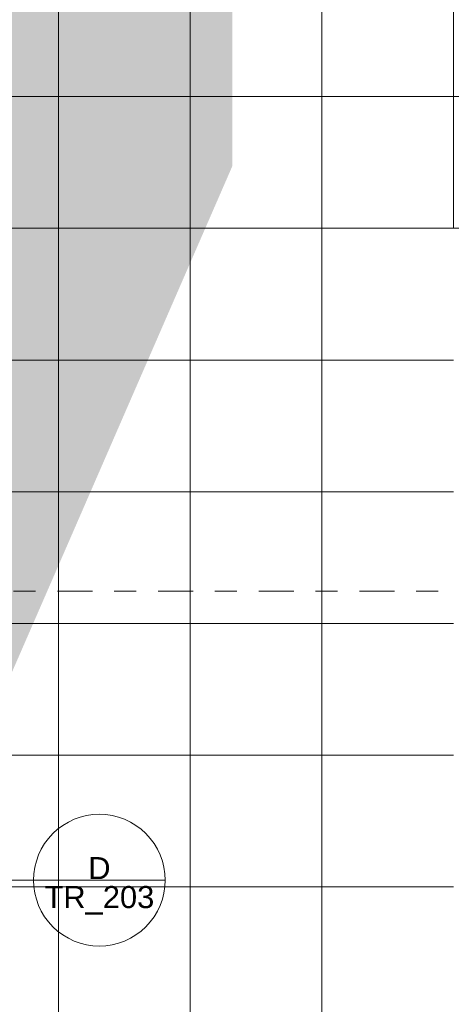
# Model space of a CAD drawing. Header units: metres. Extents: x -180 to 4, y -47 to 4.
# Tile 185 of 256: x -71.58 to -69.61, y -33.08 to -28.59. Entities that reach past the tile are written whole.
import ezdxf

# ---------------------------------------------------------------- set-up
doc = ezdxf.new("R2010")
doc.units = ezdxf.units.M
doc.header["$LTSCALE"] = 0.05
doc.header["$PDMODE"] = 1
doc.header["$PDSIZE"] = -2
doc.linetypes.add('Linienart-53', pattern=[5.291531, 3.175, -1.058062, 0.352704, -0.705764])
for name, color, linetype, lineweight, true_color in [('30 -35 Decken- 11 Bodendurchbruch', 7, 'Continuous', 15, 0x599559), ('30 -36 Dächer- 3 Dachbeläge', 7, 'Continuous', 15, 0x9999ff), ('30 -36 Dächer- 4 Dachbekleidungen', 7, 'Continuous', 9, 0xccccff), ('70 -72 Beschriftung- 7 Detailverweise', 7, 'Continuous', 9, 0x00dd00)]:
    doc.layers.add(name, color=color, linetype=linetype, lineweight=lineweight, true_color=true_color)
for name, color, linetype, lineweight in [('60- 61 allgemeine Ausstattung- 4 Terrassen', 7, 'Continuous', 9), ('70 -71 Achsen- 1 Gebäudeachsen', 7, 'Linienart-53', 18), ('Keine', 7, 'Continuous', 9)]:
    doc.layers.add(name, color=color, linetype=linetype, lineweight=lineweight)
doc.styles.add('Arial', font='arial.ttf')

# ---------------------------------------------------------------- blocks, each defined once
blk = doc.blocks.new('Gruppe-365')
at = {"color": 255, "lineweight": 9}
blk.add_wipeout([(-29.2882, -0.277), (-29.2882, -0.732), (-33.136, -0.732), (-33.136, -11.472), (-29.2882, -11.472), (-29.2882, -25.8641), (-49.636, -25.8641), (-49.636, -30.912), (-29.2882, -30.912), (-29.2882, -31.367), (-50.091, -31.367), (-50.091, -20.117), (-74.501, -20.117), (-74.501, -31.367), (-74.6216, -31.367), (-74.6216, -13.7471), (-51.971, -13.7471), (-51.971, -10.572), (-50.206, -10.572), (-50.206, -8.842), (-51.131, -8.842), (-51.131, -6.592), (-50.206, -6.592), (-50.206, -0.732), (-74.6216, -0.732), (-74.6216, -0.277), (-49.751, -0.277), (-49.751, -11.527), (-33.591, -11.527), (-33.591, -0.277)], dxfattribs=at).dxf.layer = '30 -36 Dächer- 3 Dachbeläge'
blk = doc.blocks.new('Gruppe-1384')
at = {"layer": '60- 61 allgemeine Ausstattung- 4 Terrassen', "linetype": 'Continuous', "lineweight": 0, "transparency": 33554470}
blk.add_hatch(color=7, dxfattribs=at).paths.add_polyline_path([(-70.18586803, -23.19363476), (-70.18586803, -20.54404198), (-71.62099996, -20.54404198), (-71.62099996, -31.58904198), (-70.60684054, -29.2611696), (-70.60684054, -26.01695237)])
at = {"layer": '60- 61 allgemeine Ausstattung- 4 Terrassen', "linetype": 'Continuous', "lineweight": 9, "transparency": 33554534}
h = blk.add_hatch(dxfattribs=at)
h.set_pattern_fill('Platte 60_60 SRF-2', style=0, pattern_type=2)
h.set_pattern_definition([(90, (-69.5985, -37.34404), (-0.6, 7e-17), []), (0, (-69.5985, -37.34404), (0, 0.6), [])])
h.paths.add_polyline_path([(-71.62099996, -31.58904198), (-73.54099996, -31.58904198), (-73.54099996, -27.91704198), (-74.07399996, -27.91704198), (-74.07399996, -31.79405198), (-74.92599996, -31.79405198), (-74.92599996, -37.35704198), (-75.37999996, -37.35704198), (-75.37999996, -39.23704198), (-74.92599996, -39.23704198), (-74.92599996, -39.70204198), (-49.66599996, -39.70204198), (-49.66599996, -31.79405198), (-50.5179853, -31.79405198), (-50.5179853, -27.95704198), (-69.22599996, -27.95704198), (-69.22599996, -27.69210308), (-71.62099996, -27.69454198)])
h.paths.add_polyline_path([(-69.59849996, -37.34404198), (-69.59849996, -29.54404198), (-63.59849996, -29.54404198), (-63.59849996, -37.34404198)])
at = {"color": 255}
blk.add_wipeout([(-74.92599996, -39.70204198), (-49.66599996, -39.70204198), (-49.66599996, -31.61704198), (-49.70599996, -31.61704198), (-49.70599996, -39.66204198), (-74.88599996, -39.66204198), (-74.88599909, -39.19704198), (-75.38036142, -39.19704198), (-75.38036142, -39.23704198), (-74.92599996, -39.23704198)], dxfattribs=at).dxf.layer = '30 -36 Dächer- 4 Dachbekleidungen'
blk.add_wipeout([(-75.07599996, -39.85204198), (-49.51599996, -39.85204198), (-49.51599996, -31.61704198), (-49.60599996, -31.61704198), (-49.60599996, -39.76204198), (-74.98599996, -39.76204198), (-74.98599996, -39.29704198), (-75.06099996, -39.29704198), (-75.06099996, -39.29704198), (-75.3803623, -39.29704198), (-75.3803623, -39.38704198), (-75.07599996, -39.38704198)], dxfattribs=at).dxf.layer = '30 -36 Dächer- 4 Dachbekleidungen'
at = {"layer": '70 -72 Beschriftung- 7 Detailverweise', "transparency": 33554687}
blk.add_line((-71.84733221, -32.5126945), (-71.21233221, -32.5126945), dxfattribs=at)
at = {"layer": '70 -72 Beschriftung- 7 Detailverweise'}
blk.add_line((-70.91233221, -32.5126945), (-71.51233221, -32.5126945), dxfattribs=at)
at = {"layer": '70 -72 Beschriftung- 7 Detailverweise', "flags": 128}
blk.add_lwpolyline([(-70.91233221, -32.5126945), (-70.9137768, -32.54209964), (-70.91809663, -32.5712216), (-70.92525011, -32.5997799), (-70.93516836, -32.62749953), (-70.94775584, -32.65411352), (-70.96289133, -32.67936557), (-70.98042908, -32.70301249), (-71.00020018, -32.72482653), (-71.02201423, -32.74459764), (-71.04566114, -32.76213538), (-71.07091319, -32.77727088), (-71.09752719, -32.78985836), (-71.12524681, -32.7997766), (-71.15380512, -32.80693008), (-71.18292707, -32.81124992), (-71.21233221, -32.8126945), (-71.24173736, -32.81124992), (-71.27085931, -32.80693008), (-71.29941762, -32.7997766), (-71.32713724, -32.78985836), (-71.35375124, -32.77727088), (-71.37900328, -32.76213538), (-71.4026502, -32.74459764), (-71.42446425, -32.72482653), (-71.44423535, -32.70301249), (-71.4617731, -32.67936557), (-71.47690859, -32.65411352), (-71.48949607, -32.62749953), (-71.49941432, -32.5997799), (-71.5065678, -32.5712216), (-71.51088763, -32.54209964), (-71.51233221, -32.5126945), (-71.51088763, -32.48328936), (-71.5065678, -32.4541674), (-71.49941432, -32.4256091), (-71.48949607, -32.39788947), (-71.47690859, -32.37127548), (-71.4617731, -32.34602343), (-71.44423535, -32.32237652), (-71.42446425, -32.30056247), (-71.4026502, -32.28079136), (-71.37900328, -32.26325362), (-71.35375124, -32.24811812), (-71.32713724, -32.23553064), (-71.29941762, -32.2256124), (-71.27085931, -32.21845892), (-71.24173736, -32.21413908), (-71.21233221, -32.2126945), (-71.18292707, -32.21413908), (-71.15380512, -32.21845892), (-71.12524681, -32.2256124), (-71.09752719, -32.23553064), (-71.07091319, -32.24811812), (-71.04566114, -32.26325362), (-71.02201423, -32.28079136), (-71.00020018, -32.30056247), (-70.98042908, -32.32237652), (-70.96289133, -32.34602343), (-70.94775584, -32.37127548), (-70.93516836, -32.39788947), (-70.92525011, -32.4256091), (-70.91809663, -32.4541674), (-70.9137768, -32.48328936)], close=True, dxfattribs=at)
at = {"layer": '70 -72 Beschriftung- 7 Detailverweise'}
blk.add_point((-71.21233221, -32.5126945), dxfattribs=at)
at = {"layer": '70 -72 Beschriftung- 7 Detailverweise', "line_spacing_factor": 0.96878, "style": 'Arial'}
for s, insert, char_height, attachment_point in [('D', (-71.21233221, -32.50810839), 0.10068866, 8), ('TR_203', (-71.21233221, -32.53935862), 0.100688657, 2)]:
    blk.add_mtext(s, dxfattribs=dict(at, insert=insert, char_height=char_height, attachment_point=attachment_point))
blk = doc.blocks.new('_Dach_2D (2D)')
at = {"layer": '30 -35 Decken- 11 Bodendurchbruch', "color": 7}
blk.add_blockref('Gruppe-365', (0, 0), dxfattribs=at)
at = {"layer": '60- 61 allgemeine Ausstattung- 4 Terrassen', "color": 7}
blk.add_blockref('Gruppe-1384', (0, 0), dxfattribs=at)
blk = doc.blocks.new('_Achsen (3D)')
at = {"layer": '70 -71 Achsen- 1 Gebäudeachsen', "transparency": 33554687}
blk.add_line((-179.668, -31.197), (3.826, -31.197), dxfattribs=at)

msp = doc.modelspace()

# ---------------------------------------------------------------- block references
at = {"layer": 'Keine', "color": 1}
msp.add_blockref('_Dach_2D (2D)', (0, 0), dxfattribs=at)

# ---------------------------------------------------------------- next in the draw order: block references
msp.add_blockref('_Achsen (3D)', (0, 0), dxfattribs=at)

doc.saveas('drawing.dxf')
